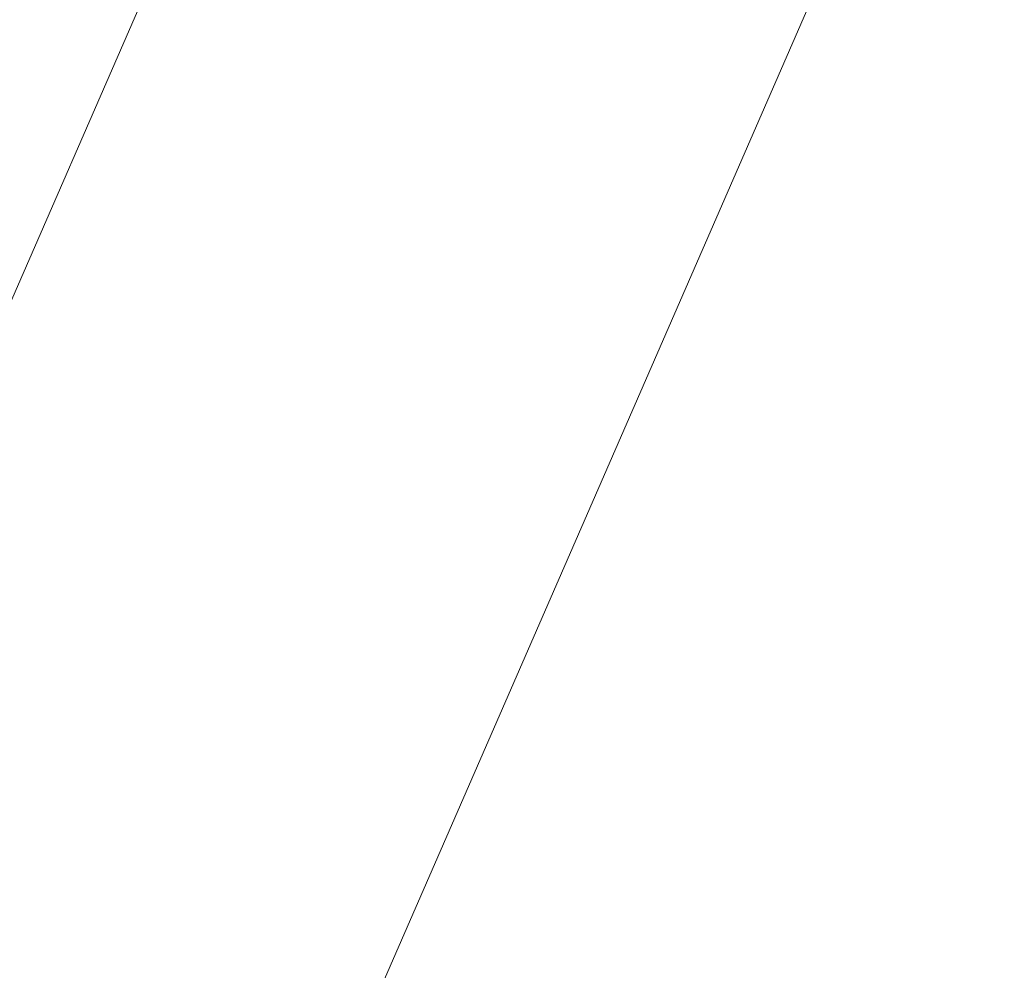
# Model space of a CAD drawing. Header units: metres. Extents: x -5203299 to 2078834, y 245743 to 5816291.
# Tile 151 of 256: x 366321.0761 to 366321.1097, y 5814087.4453 to 5814087.4778. Entities that reach past the tile are written whole.
import ezdxf

# ---------------------------------------------------------------- set-up
doc = ezdxf.new("R2010")
doc.units = ezdxf.units.M
doc.header["$LTSCALE"] = 0.5
doc.layers.add('30 -39 Baustelle- Fläche', color=7, linetype='Continuous', lineweight=15)
doc.layers.add('Keine', color=7, linetype='Continuous', lineweight=9)

# ---------------------------------------------------------------- blocks, each defined once
blk = doc.blocks.new('Gruppe-12227')
at = {"layer": 'Keine', "color": 7, "flags": 128}
for points in [[(-271.645241, -118.05077), (-271.990778, -118.843149)], [(-271.98208, -118.875566), (-271.626055, -118.059136)]]:
    blk.add_lwpolyline(points, dxfattribs=at)
blk = doc.blocks.new('Gruppe-12238')
at = {"layer": 'Keine', "color": 7}
blk.add_blockref('Gruppe-12227', (0, 0), dxfattribs=at)
blk = doc.blocks.new('Gruppe-12239')
at = {"layer": 'Keine', "color": 7}
blk.add_blockref('Gruppe-12238', (0, 0), dxfattribs=at)
blk = doc.blocks.new('Gruppe-12241')
at = {"layer": 'Keine', "color": 7}
blk.add_blockref('Gruppe-12239', (0, 0), dxfattribs=at)
blk = doc.blocks.new('Gruppe-12242')
at = {"layer": 'Keine', "color": 7}
blk.add_blockref('Gruppe-12241', (0, 0), dxfattribs=at)
blk = doc.blocks.new('_BE Phase 5 (3D)')
at = {"layer": '30 -39 Baustelle- Fläche', "color": 7}
blk.add_blockref('Gruppe-12242', (0, 0), dxfattribs=at)

msp = doc.modelspace()

# ---------------------------------------------------------------- block references
at = {"layer": 'Keine', "color": 1}
msp.add_blockref('_BE Phase 5 (3D)', (366592.803493, 5814205.707928), dxfattribs=at)

doc.saveas('drawing.dxf')
